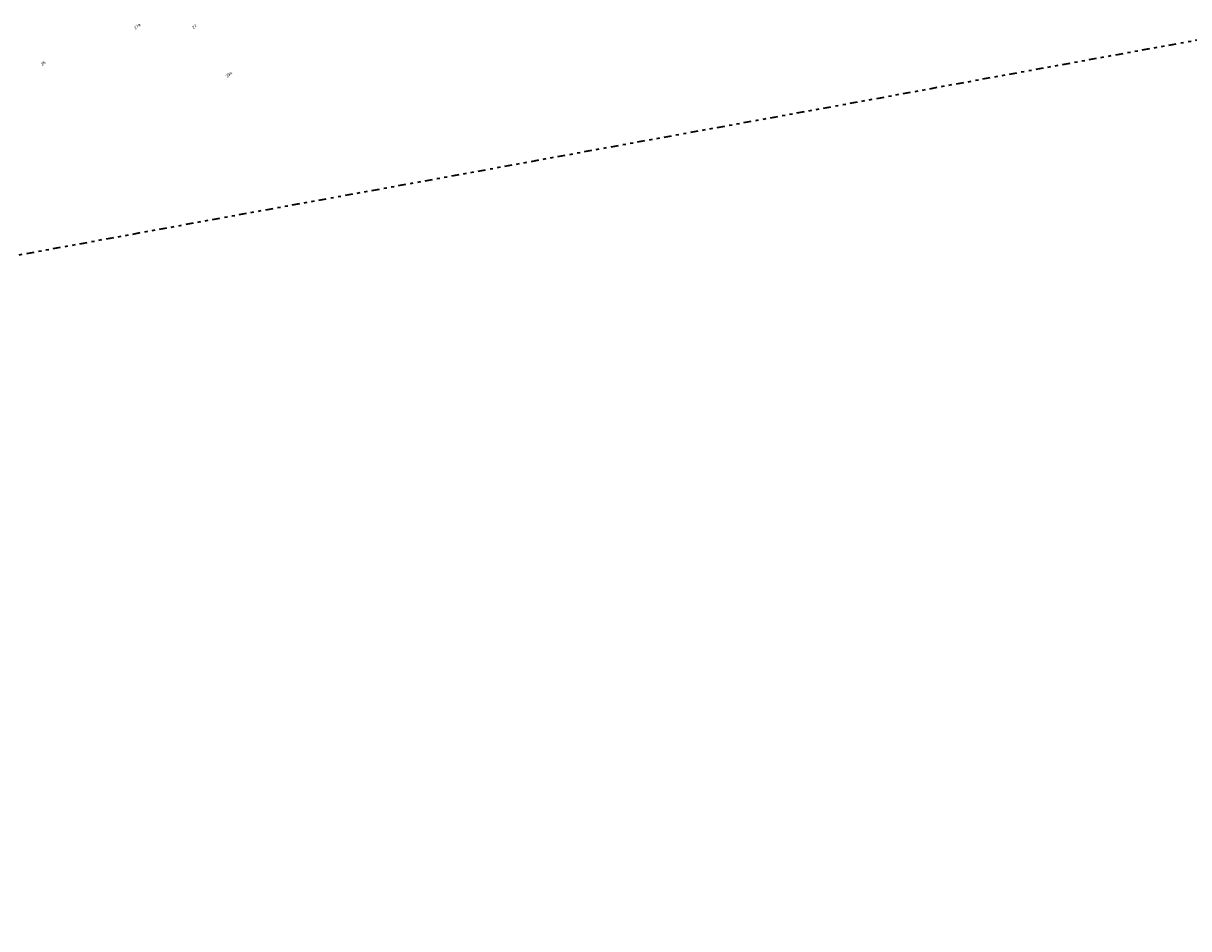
# Model space of a CAD drawing. Header units: metres. Extents: x 169249 to 194689, y 406250 to 412203.
# Tile 223 of 256: x 183950 to 184338, y 409445 to 409746. Entities that reach past the tile are written whole.
import ezdxf
from ezdxf.enums import TextEntityAlignment as Align

# ---------------------------------------------------------------- set-up
doc = ezdxf.new("R2010")
doc.units = ezdxf.units.M
doc.linetypes.add('BGT_NLCS_N264$0$AL-TEKENBLADGRENS', pattern=[11.5, 2.5, -1.5, 1, -1.5, 1, -1.5, 2.5])
doc.layers.add('BGT_NLCS_N264$0$Label_Nummeraanduidingreeks', color=252, linetype='CONTINUOUS')
doc.layers.add('BGT_NLCS_N264$0$X-XX-AL-TEKENBLADGRENS-G', color=252, linetype='BGT_NLCS_N264$0$AL-TEKENBLADGRENS', lineweight=35)
doc.layers.add('X-XX-AL-REFERENTIE-G', color=7, linetype='CONTINUOUS', lineweight=18)
doc.styles.add('BGT_NLCS_N264$0$STANDARD', font='txt')

# ---------------------------------------------------------------- blocks, each defined once
blk = doc.blocks.new('BGT_NLCS_N264')
at = {"layer": 'BGT_NLCS_N264$0$X-XX-AL-TEKENBLADGRENS-G'}
blk.add_polyline3d([(179459.62, 408045.11, 0), (179824.88, 408233.02, 0), (181328.16, 409006.39, 0), (181394.76, 409023.68, 0), (181539.35, 409117.36, 0), (181648.39, 409103.79, 0), (181736.79, 409149.58, 0), (182661.62, 409265.02, 0), (183148.16, 409341.6, 0), (183404.61, 409381.96, 0), (183657.89, 409105.81, 0), (183889.73, 409338.43, 0), (183732.95, 409543.13, 0), (183924.51, 409664.89, 0), (184371.53, 409746.39, 0)], dxfattribs=at)
at = {"layer": 'BGT_NLCS_N264$0$Label_Nummeraanduidingreeks', "color": 7, "lineweight": 18, "style": 'BGT_NLCS_N264$0$STANDARD'}
for s, p in [('27a', (183987.93, 409745.41)), ('27', (184007.02, 409745.31)), ('26', (183956.57, 409733.08)), ('29a', (184018.45, 409729.32))]:
    blk.add_text(s, height=1, rotation=42.3, dxfattribs=at).set_placement(p, align=Align.MIDDLE)

msp = doc.modelspace()

# ---------------------------------------------------------------- block references
at = {"layer": 'X-XX-AL-REFERENTIE-G'}
msp.add_blockref('BGT_NLCS_N264', (0, 0), dxfattribs=at)

doc.saveas('drawing.dxf')
